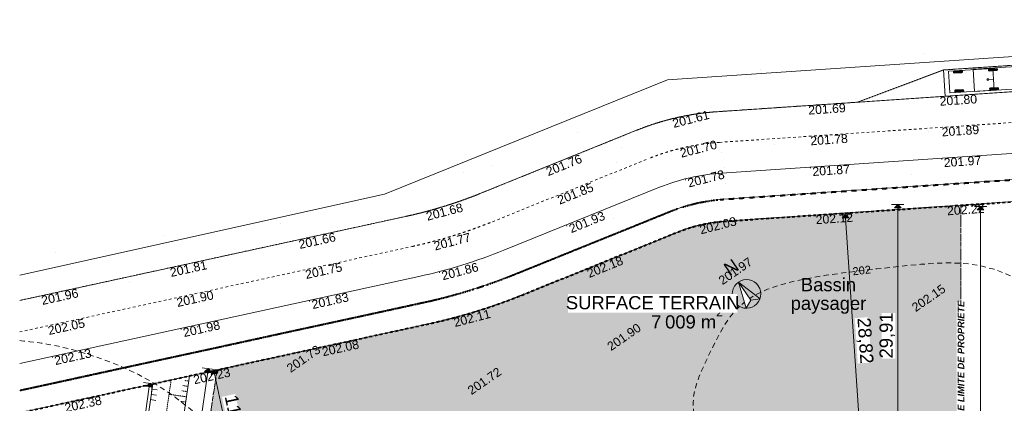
# Model space of a CAD drawing. Header units: millimetres. Extents: x -7175 to 180407, y -10650 to 115854.
# Tile 11 of 12: x -7175 to 105009, y 71213 to 114876. Entities that reach past the tile are written whole.
import ezdxf
from ezdxf.enums import TextEntityAlignment as Align

# ---------------------------------------------------------------- set-up
doc = ezdxf.new("R2010")
doc.units = ezdxf.units.MM
doc.header["$MEASUREMENT"] = 0
for name, pattern in [('AI-Linetype-1', [750, 500, -250]), ('Axe', [546.805537, 264.583325, -105.833328, 70.555556, -105.833328]), ('AXES', [325, 250, -25, 25, -25]), ('CACHE2', [600, 300, -300]), ('FOSSE', [1000, 600, -400]), ('Grille', [2, 1, -1]), ('Wipeout_Contour', [1000, 0, -1000])]:
    doc.linetypes.add(name, pattern=pattern)
for name, color, linetype in [('Finitions - Etanchéité.5-Etanchéité', 7, 'Continuous'), ('Nouveau_-1-PAP-SURFACES-VOIRIE.Topo', 7, 'Continuous'), ('Nouveau_01-PAP LOTS CONTOURS.Topo', 7, 'Continuous'), ('Nouveau_01-PAP VEHICULES.Topo', 7, 'Continuous'), ('Nouveau_01-PAP- BORDURE AGGLOS.Topo', 7, 'Continuous'), ('Nouveau_01-PAP- BORDURE CAN CS1 ET PANNEAU SIGNAL.Topo', 7, 'Continuous'), ('Nouveau_01-PAP- BORDURE P1.Topo', 7, 'Continuous'), ('Nouveau_01-PAP- BORDURE T2.Topo', 7, 'Continuous'), ('Nouveau_01-PAP- FOSSE PROJET.Topo', 7, 'Continuous'), ('Nouveau_01-PAP-FILAIRE VOIE.Topo', 7, 'Continuous'), ('Nouveau_01-PAP-MARQUAGE AU SOL.Topo', 7, 'Continuous'), ('Nouveau_2D - Cotations - 1_100.2D', 7, 'Continuous'), ('Nouveau_Finitions - Etanchéité.5-Etanchéité', 7, 'Continuous'), ('Nouveau_VRD _ Bordure.VRD', 7, 'Continuous'), ('Nouveau_X-PAP-PL_1_PROFILS_Bordure_T2.Topo', 7, 'Continuous'), ('Nouveau_X-PTS TOPO-TEXTE TOPOALT.Topo', 7, 'Continuous'), ('Nouveau_X-PTS TOPO-TOPOPOINT.Topo', 7, 'Continuous'), ('Nouveau_Y-FDP TOPO-CN_1_00.Topo', 7, 'Continuous'), ('Nouveau_Y-FDP TOPO-CN_Cotation.Topo', 7, 'Continuous'), ('Nouveau_ZZ- PAP ALT PTS PROJET.Topo', 7, 'Continuous')]:
    doc.layers.add(name, color=color, linetype=linetype)
doc.styles.add('STYLE_GENERE_1', font='txt')
doc.styles.add('STYLE_GENERE_4', font='arial.ttf')
doc.dimstyles.new('STYLE_GENERE__1', dxfattribs={"dimtxt": 1500, "dimasz": 712.5, "dimexe": 0.18, "dimexo": 50, "dimgap": 0, "dimtad": 1, "dimlfac": 0.001, "dimzin": 0, "dimdsep": 46, "dimtxsty": 'STYLE_GENERE_1', "dimblk": 'ARROWHEAD_10', "dimblk1": 'ARROWHEAD_10', "dimblk2": 'ARROWHEAD_10', "dimcen": 0.09, "dimclrd": 256, "dimclre": 256, "dimclrt": 256, "dimazin": 0, "dimtfac": 1, "dimtdec": 4, "dimtmove": 0, "dimatfit": 3, "dimfxl": 0, "dimtolj": 1, "dimtzin": 0, "dimarcsym": 0})

# ---------------------------------------------------------------- blocks, each defined once
blk = doc.blocks.new('Nord 25')
at = {"layer": 'Nouveau_VRD _ Bordure.VRD', "linetype": 'Continuous', "lineweight": 0, "true_color": 0x000000}
blk.add_hatch(color=18, dxfattribs=at).paths.add_polyline_path([(-923, -1341), (1535, 543), (498, 723)])
at = {"layer": 'Nouveau_VRD _ Bordure.VRD', "color": 7, "linetype": 'Continuous', "lineweight": 15, "flags": 128}
blk.add_lwpolyline([(1341, -923, -1), (-1341, 923, -1)], format="xyb", close=True, dxfattribs=at)
blk.add_lwpolyline([(-923, -1341), (498, 723), (1535, 543)], close=True, dxfattribs=at)
at = {"color": 254, "linetype": 'Wipeout_Contour', "lineweight": 0, "ltscale": 4133.153192}
blk.add_wipeout([(-923, -1341), (498, 723), (-42, 1627)], dxfattribs=at).dxf.layer = 'Nouveau_VRD _ Bordure.VRD'
at = {"layer": 'Nouveau_VRD _ Bordure.VRD', "color": 7, "linetype": 'Continuous', "lineweight": 15, "flags": 128}
blk.add_lwpolyline([(-923, -1341), (498, 723), (-42, 1627)], close=True, dxfattribs=at)
at = {"layer": 'Nouveau_VRD _ Bordure.VRD', "color": 7, "lineweight": 15, "style": 'STYLE_GENERE_1'}
blk.add_attdef('txt', text='', height=1500, rotation=145.47293, dxfattribs=at).set_placement((-1064, -1033), align=Align.BOTTOM_CENTER)
blk = doc.blocks.new('*D7')
at = {"layer": 'Nouveau_2D - Cotations - 1_100.2D', "linetype": 'Continuous', "lineweight": 15, "true_color": 0xa80f02}
for points in [[(92869, 93836), (92494, 93461), (93244, 93461)], [(92869, 63929), (93244, 64304), (92494, 64304)], [(92869, 63929), (92494, 63554), (93244, 63554)]]:
    blk.add_hatch(color=14, dxfattribs=at).paths.add_polyline_path(points)
at = {"layer": 'Nouveau_2D - Cotations - 1_100.2D', "color": 11, "linetype": 'Continuous', "lineweight": 15, "true_color": 0xfd8379}
for p, q in [((93572, 93836), (92166, 93836)), ((92869, 64304), (92869, 93461)), ((93572, 63929), (92166, 63929))]:
    blk.add_line(p, q, dxfattribs=at)
at = {"layer": 'Nouveau_2D - Cotations - 1_100.2D', "color": 14, "linetype": 'Continuous', "lineweight": 15, "true_color": 0xa80f02}
for p, q in [((92869, 93836), (92494, 93461)), ((93244, 93461), (92494, 93461)), ((92869, 93836), (93244, 93461)), ((92494, 64304), (93244, 64304)), ((92869, 63929), (92494, 64304)), ((92869, 63929), (93244, 64304))]:
    blk.add_line(p, q, dxfattribs=at)
at = {"color": 254, "linetype": 'Wipeout_Contour', "lineweight": 0, "ltscale": 484269.970255}
blk.add_wipeout([(92594, 76293), (92594, 81472), (91044, 81472), (91044, 76293)], dxfattribs=at).dxf.layer = 'Nouveau_2D - Cotations - 1_100.2D'
at = {"layer": 'Nouveau_2D - Cotations - 1_100.2D', "color": 14, "lineweight": 15, "true_color": 0xa80f02, "insert": (92569, 76318), "char_height": 1500, "attachment_point": 7, "rotation": 90, "style": 'STYLE_GENERE_1'}
blk.add_mtext('\\A1;{\\pql;\\fArial|b0|i0|c0|p38;29,91}', dxfattribs=at)
blk = doc.blocks.new('ARROWHEAD_10')
at = {"linetype": 'Continuous', "lineweight": 0}
blk.add_hatch(color=0, dxfattribs=at).paths.add_polyline_path([(-0.525, 0.525), (0, 0), (-0.525, -0.525)])
at = {"color": 0, "linetype": 'Continuous', "lineweight": 0}
blk.add_line((0, 0), (-1, 0), dxfattribs=at)
blk = doc.blocks.new('*D12')
at = {"layer": 'Nouveau_2D - Cotations - 1_100.2D', "linetype": 'Continuous', "lineweight": 15, "true_color": 0xa80f02}
for points in [[(6861, 65411), (7180, 64987), (7285, 65729)], [(10814, 64851), (10495, 65275), (10390, 64533)], [(10814, 64851), (11132, 64428), (11238, 65170)]]:
    blk.add_hatch(color=14, dxfattribs=at).paths.add_polyline_path(points)
at = {"layer": 'Nouveau_2D - Cotations - 1_100.2D', "color": 11, "linetype": 'Continuous', "lineweight": 15, "true_color": 0xfd8379}
for p, q in [((6763, 64715), (6960, 66107)), ((7233, 65358), (10442, 64904))]:
    blk.add_line(p, q, dxfattribs=at)
at = {"layer": 'Nouveau_2D - Cotations - 1_100.2D', "color": 14, "linetype": 'Continuous', "lineweight": 15, "true_color": 0xa80f02}
for p, q in [((6861, 65411), (7285, 65729)), ((6861, 65411), (7180, 64987)), ((7285, 65729), (7180, 64987)), ((10390, 64533), (10495, 65275)), ((10814, 64851), (10495, 65275)), ((10814, 64851), (10390, 64533))]:
    blk.add_line(p, q, dxfattribs=at)
at = {"color": 254, "linetype": 'Wipeout_Contour', "lineweight": 0, "ltscale": 274408.994705}
blk.add_wipeout([(10572, 66905), (14573, 66339), (14791, 67874), (10790, 68440)], dxfattribs=at).dxf.layer = 'Nouveau_2D - Cotations - 1_100.2D'
at = {"layer": 'Nouveau_2D - Cotations - 1_100.2D', "color": 14, "lineweight": 15, "true_color": 0xa80f02, "insert": (10601, 66927), "char_height": 1500, "attachment_point": 7, "rotation": 351.94481, "style": 'STYLE_GENERE_1'}
blk.add_mtext('\\A1;{\\pql;\\fArial|b0|i0|c0|p38;2,99}', dxfattribs=at)
at = {"color": 254, "linetype": 'Wipeout_Contour', "lineweight": 0, "ltscale": 267901.549891}
blk.add_wipeout([(2552, 66298), (6553, 65732), (6771, 67267), (2770, 67833)], dxfattribs=at).dxf.layer = 'Nouveau_2D - Cotations - 1_100.2D'
at = {"layer": 'Nouveau_2D - Cotations - 1_100.2D', "color": 14, "lineweight": 15, "true_color": 0xa80f02, "insert": (2581, 66320), "char_height": 1500, "attachment_point": 7, "rotation": 351.94481, "style": 'STYLE_GENERE_1'}
blk.add_mtext('\\A1;{\\pql;\\fArial|b0|i0|c0|p38;3,99}', dxfattribs=at)
blk = doc.blocks.new('*D15')
at = {"layer": 'Nouveau_2D - Cotations - 1_100.2D', "linetype": 'Continuous', "lineweight": 15, "true_color": 0xa80f02}
for points in [[(2657, 35704), (2976, 35280), (3081, 36022)], [(6499, 35160), (6180, 35584), (6075, 34841)], [(6499, 35160), (6817, 34736), (6923, 35479)]]:
    blk.add_hatch(color=14, dxfattribs=at).paths.add_polyline_path(points)
at = {"layer": 'Nouveau_2D - Cotations - 1_100.2D', "color": 11, "linetype": 'Continuous', "lineweight": 15, "true_color": 0xfd8379}
for p, q in [((2559, 35008), (2756, 36400)), ((3028, 35651), (6127, 35213)), ((6400, 34464), (6597, 35856))]:
    blk.add_line(p, q, dxfattribs=at)
at = {"layer": 'Nouveau_2D - Cotations - 1_100.2D', "color": 14, "linetype": 'Continuous', "lineweight": 15, "true_color": 0xa80f02}
for p, q in [((2657, 35704), (3081, 36022)), ((3081, 36022), (2976, 35280)), ((2657, 35704), (2976, 35280)), ((6075, 34841), (6180, 35584)), ((6499, 35160), (6075, 34841)), ((6499, 35160), (6180, 35584)), ((6499, 35160), (6923, 35479)), ((6499, 35160), (6817, 34736))]:
    blk.add_line(p, q, dxfattribs=at)
at = {"color": 254, "linetype": 'Wipeout_Contour', "lineweight": 0, "ltscale": 148530.488931}
blk.add_wipeout([(-1652, 36591), (2349, 36025), (2566, 37560), (-1435, 38126)], dxfattribs=at).dxf.layer = 'Nouveau_2D - Cotations - 1_100.2D'
at = {"layer": 'Nouveau_2D - Cotations - 1_100.2D', "color": 14, "lineweight": 15, "true_color": 0xa80f02, "insert": (-1624, 36613), "char_height": 1500, "attachment_point": 7, "rotation": 351.94481, "style": 'STYLE_GENERE_1'}
blk.add_mtext('\\A1;{\\pql;\\fArial|b0|i0|c0|p38;3,88}', dxfattribs=at)
blk = doc.blocks.new('*D19')
at = {"layer": 'Nouveau_2D - Cotations - 1_100.2D', "linetype": 'Continuous', "lineweight": 15, "true_color": 0xa80f02}
for points in [[(14936, 74935), (14649, 74489), (15382, 74649)], [(17329, 63929), (17616, 64375), (16883, 64216)]]:
    blk.add_hatch(color=14, dxfattribs=at).paths.add_polyline_path(points)
at = {"layer": 'Nouveau_2D - Cotations - 1_100.2D', "color": 11, "linetype": 'Continuous', "lineweight": 15, "true_color": 0xfd8379}
for p, q in [((14249, 74786), (15623, 75085)), ((15015, 74569), (17250, 64296)), ((16642, 63780), (18016, 64079))]:
    blk.add_line(p, q, dxfattribs=at)
at = {"layer": 'Nouveau_2D - Cotations - 1_100.2D', "color": 14, "linetype": 'Continuous', "lineweight": 15, "true_color": 0xa80f02}
for p, q in [((14936, 74935), (14649, 74489)), ((15382, 74649), (14649, 74489)), ((14936, 74935), (15382, 74649)), ((16883, 64216), (17616, 64375)), ((17329, 63929), (16883, 64216)), ((17329, 63929), (17616, 64375))]:
    blk.add_line(p, q, dxfattribs=at)
at = {"color": 254, "linetype": 'Wipeout_Contour', "lineweight": 0, "ltscale": 286998.367738}
blk.add_wipeout([(15867, 71947), (16936, 67034), (18450, 67363), (17382, 72277)], dxfattribs=at).dxf.layer = 'Nouveau_2D - Cotations - 1_100.2D'
at = {"layer": 'Nouveau_2D - Cotations - 1_100.2D', "color": 14, "lineweight": 15, "true_color": 0xa80f02, "insert": (15897, 71928), "char_height": 1500, "attachment_point": 7, "rotation": 282.26993, "style": 'STYLE_GENERE_1'}
blk.add_mtext('\\A1;{\\pql;\\fArial|b0|i0|c0|p38;11,26}', dxfattribs=at)
blk = doc.blocks.new('*D20')
at = {"layer": 'Nouveau_2D - Cotations - 1_100.2D', "linetype": 'Continuous', "lineweight": 15, "true_color": 0xa80f02}
for points in [[(86899, 92686), (86550, 92287), (87299, 92337)], [(88841, 63929), (89190, 64329), (88442, 64278)]]:
    blk.add_hatch(color=14, dxfattribs=at).paths.add_polyline_path(points)
at = {"layer": 'Nouveau_2D - Cotations - 1_100.2D', "color": 11, "linetype": 'Continuous', "lineweight": 15, "true_color": 0xfd8379}
for p, q in [((86198, 92639), (87601, 92733)), ((86924, 92312), (88816, 64303)), ((88140, 63882), (89543, 63977))]:
    blk.add_line(p, q, dxfattribs=at)
at = {"layer": 'Nouveau_2D - Cotations - 1_100.2D', "color": 14, "linetype": 'Continuous', "lineweight": 15, "true_color": 0xa80f02}
for p, q in [((86899, 92686), (86550, 92287)), ((87299, 92337), (86550, 92287)), ((86899, 92686), (87299, 92337)), ((88442, 64278), (89190, 64329)), ((88841, 63929), (88442, 64278)), ((88841, 63929), (89190, 64329))]:
    blk.add_line(p, q, dxfattribs=at)
at = {"color": 254, "linetype": 'Wipeout_Contour', "lineweight": 0, "ltscale": 474198.144703}
blk.add_wipeout([(87970, 80910), (88319, 75742), (89866, 75847), (89517, 81014)], dxfattribs=at).dxf.layer = 'Nouveau_2D - Cotations - 1_100.2D'
at = {"layer": 'Nouveau_2D - Cotations - 1_100.2D', "color": 14, "lineweight": 15, "true_color": 0xa80f02, "insert": (87997, 80887), "char_height": 1500, "attachment_point": 7, "rotation": 273.86386, "style": 'STYLE_GENERE_1'}
blk.add_mtext('\\A1;{\\pql;\\fArial|b0|i0|c0|p38;28,82}', dxfattribs=at)
blk = doc.blocks.new('*D23')
at = {"layer": 'Nouveau_2D - Cotations - 1_100.2D', "linetype": 'Continuous', "lineweight": 15, "true_color": 0xa80f02}
for points in [[(102302, 93614), (101927, 93239), (102677, 93239)], [(102302, 7000), (102677, 7375), (101927, 7375)]]:
    blk.add_hatch(color=14, dxfattribs=at).paths.add_polyline_path(points)
at = {"layer": 'Nouveau_2D - Cotations - 1_100.2D', "color": 11, "linetype": 'Continuous', "lineweight": 15, "true_color": 0xfd8379}
for p, q in [((103005, 93614), (101599, 93614)), ((102302, 7375), (102302, 93239)), ((103005, 7000), (101599, 7000))]:
    blk.add_line(p, q, dxfattribs=at)
at = {"layer": 'Nouveau_2D - Cotations - 1_100.2D', "color": 14, "linetype": 'Continuous', "lineweight": 15, "true_color": 0xa80f02}
for p, q in [((102302, 93614), (101927, 93239)), ((102677, 93239), (101927, 93239)), ((102302, 93614), (102677, 93239)), ((101927, 7375), (102677, 7375)), ((102302, 7000), (101927, 7375)), ((102302, 7000), (102677, 7375))]:
    blk.add_line(p, q, dxfattribs=at)
at = {"color": 254, "linetype": 'Wipeout_Contour', "lineweight": 0, "ltscale": 452339.578643}
blk.add_wipeout([(102027, 47717), (102027, 52897), (100477, 52897), (100477, 47717)], dxfattribs=at).dxf.layer = 'Nouveau_2D - Cotations - 1_100.2D'
at = {"layer": 'Nouveau_2D - Cotations - 1_100.2D', "color": 14, "lineweight": 15, "true_color": 0xa80f02, "insert": (102002, 47742), "char_height": 1500, "attachment_point": 7, "rotation": 90, "style": 'STYLE_GENERE_1'}
blk.add_mtext('\\A1;{\\pql;\\fArial|b0|i0|c0|p38;86,61}', dxfattribs=at)
blk = doc.blocks.new('*D24')
at = {"layer": 'Nouveau_2D - Cotations - 1_100.2D', "linetype": 'Continuous', "lineweight": 15, "true_color": 0xa80f02}
for points in [[(7646, 73477), (7221, 73159), (7963, 73052)], [(-2968, 92), (-2543, 410), (-3285, 517)]]:
    blk.add_hatch(color=14, dxfattribs=at).paths.add_polyline_path(points)
at = {"layer": 'Nouveau_2D - Cotations - 1_100.2D', "color": 11, "linetype": 'Continuous', "lineweight": 15, "true_color": 0xfd8379}
for p, q in [((7592, 73105), (-2914, 463)), ((6950, 73577), (8342, 73376)), ((-3664, 193), (-2272, -8))]:
    blk.add_line(p, q, dxfattribs=at)
at = {"layer": 'Nouveau_2D - Cotations - 1_100.2D', "color": 14, "linetype": 'Continuous', "lineweight": 15, "true_color": 0xa80f02}
for p, q in [((7646, 73477), (7221, 73159)), ((7963, 73052), (7221, 73159)), ((7646, 73477), (7963, 73052)), ((-3285, 517), (-2543, 410)), ((-2968, 92), (-3285, 517)), ((-2968, 92), (-2543, 410))]:
    blk.add_line(p, q, dxfattribs=at)
at = {"color": 254, "linetype": 'Wipeout_Contour', "lineweight": 0, "ltscale": 147866.697255}
blk.add_wipeout([(1696, 34261), (2438, 39387), (904, 39609), (162, 34483)], dxfattribs=at).dxf.layer = 'Nouveau_2D - Cotations - 1_100.2D'
at = {"layer": 'Nouveau_2D - Cotations - 1_100.2D', "color": 14, "lineweight": 15, "true_color": 0xa80f02, "insert": (1675, 34289), "char_height": 1500, "attachment_point": 7, "rotation": 81.77036, "style": 'STYLE_GENERE_1'}
blk.add_mtext('\\A1;{\\pql;\\fArial|b0|i0|c0|p38;74,15}', dxfattribs=at)
blk = doc.blocks.new('*D32')
at = {"layer": 'Nouveau_2D - Cotations - 1_100.2D', "linetype": 'Continuous', "lineweight": 15, "true_color": 0xa80f02}
for points in [[(14325, 75155), (13900, 74837), (14642, 74730)], [(4984, 10570), (5409, 10888), (4667, 10995)]]:
    blk.add_hatch(color=14, dxfattribs=at).paths.add_polyline_path(points)
at = {"layer": 'Nouveau_2D - Cotations - 1_100.2D', "color": 11, "linetype": 'Continuous', "lineweight": 15, "true_color": 0xfd8379}
for p, q in [((15021, 75054), (13629, 75256)), ((5038, 10941), (14271, 74784)), ((5680, 10470), (4288, 10671))]:
    blk.add_line(p, q, dxfattribs=at)
at = {"layer": 'Nouveau_2D - Cotations - 1_100.2D', "color": 14, "linetype": 'Continuous', "lineweight": 15, "true_color": 0xa80f02}
for p, q in [((14325, 75155), (13900, 74837)), ((14642, 74730), (13900, 74837)), ((14325, 75155), (14642, 74730)), ((4667, 10995), (5409, 10888)), ((4984, 10570), (4667, 10995)), ((4984, 10570), (5409, 10888))]:
    blk.add_line(p, q, dxfattribs=at)
at = {"color": 254, "linetype": 'Wipeout_Contour', "lineweight": 0, "ltscale": 175496.983415}
blk.add_wipeout([(9012, 40339), (9753, 45465), (8219, 45687), (7478, 40561)], dxfattribs=at).dxf.layer = 'Nouveau_2D - Cotations - 1_100.2D'
at = {"layer": 'Nouveau_2D - Cotations - 1_100.2D', "color": 14, "lineweight": 15, "true_color": 0xa80f02, "insert": (8990, 40367), "char_height": 1500, "attachment_point": 7, "rotation": 81.77036, "style": 'STYLE_GENERE_1'}
blk.add_mtext('\\A1;{\\pql;\\fArial|b0|i0|c0|p38;65,26}', dxfattribs=at)

msp = doc.modelspace()

# ---------------------------------------------------------------- hatches: boundary and pattern name
at = {"layer": 'Nouveau_Finitions - Etanchéité.5-Etanchéité', "linetype": 'Continuous', "lineweight": 0, "true_color": 0x191919}
msp.add_hatch(color=250, dxfattribs=at).paths.add_polyline_path([(15298.272, 75014.152), (5957.365, 10429.423), (8926.472, 7000), (100041.348, 7000), (100041.348, 93750.768), (73174.388, 91936.189, 0.0792780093), (67799.409, 90702.243), (50064.263, 83538.536, -0.0424596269), (39452.607, 80267.37)])

# ---------------------------------------------------------------- linework, layer by layer
at = {"layer": 'Nouveau_-1-PAP-SURFACES-VOIRIE.Topo', "color": 7, "linetype": 'Continuous', "lineweight": 15, "flags": 128}
for points in [[(167959.418, 110866.395), (144168.407, 109259.563), (134191.137, 108585.704), (116232.051, 107372.757), (98272.966, 106159.81), (88295.696, 105485.951), (72332.064, 104407.776, 0.0792780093), (63117.815, 102292.44), (45382.669, 95128.734, -0.0424596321), (36796.138, 92481.836), (-7174.807, 82918.792)], [(-7174.807, 75755.155), (38283.761, 85641.735, 0.0424596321), (48004.362, 88638.224), (65739.508, 95801.929, -0.0792780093), (72803.766, 97423.687), (167959.418, 103850.447)]]:
    msp.add_lwpolyline(points, format="xyb", dxfattribs=at)
at = {"layer": 'Nouveau_01-PAP LOTS CONTOURS.Topo', "color": 7, "linetype": 'Continuous', "lineweight": 15, "flags": 128}
msp.add_lwpolyline([(167959.418, 98337.917), (73174.388, 91936.189, 0.0792780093), (67799.409, 90702.243), (50064.264, 83538.537, -0.0424596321), (39452.607, 80267.37), (7909.512, 73407.204), (7842.919, 72369.344), (-2623.879, 0), (69287.46, 0), (118935.585, 0), (167959.418, 9421.579)], format="xyb", dxfattribs=at)
at = {"layer": 'Nouveau_01-PAP VEHICULES.Topo', "color": 8, "linetype": 'Continuous', "lineweight": 15}
for p, q in [((99220.576, 108961.66), (100238.583, 109025.382)), ((99224.48, 108899.282), (100242.488, 108963.004)), ((99228.385, 108836.904), (100246.392, 108900.626)), ((103202.782, 109210.925), (104220.79, 109274.647)), ((103206.687, 109148.547), (104224.694, 109212.269)), ((103210.591, 109086.169), (104228.599, 109149.892)), ((99355.517, 106805.879), (100373.524, 106869.601)), ((99359.421, 106743.501), (100377.429, 106807.223)), ((99363.326, 106681.123), (100381.333, 106744.845)), ((103337.723, 107055.144), (104355.73, 107118.867)), ((103341.627, 106992.767), (104359.635, 107056.489)), ((103345.532, 106930.389), (104363.54, 106994.111))]:
    msp.add_line(p, q, dxfattribs=at)
at = {"layer": 'Nouveau_01-PAP VEHICULES.Topo', "color": 7, "linetype": 'Continuous', "lineweight": 15}
for points in [[(101527.575, 107961.33), (101447.923, 109233.839), (115001.397, 110082.218), (115081.049, 108809.708), (115160.702, 107537.199), (101607.228, 106688.82)], [(98733.045, 107786.407), (98655.579, 109023.984), (103705.695, 109340.096), (103783.161, 108102.518), (103134.43, 108061.911), (103783.161, 108102.518), (103860.627, 106864.94), (98810.511, 106548.829)]]:
    msp.add_lwpolyline(points, close=True, dxfattribs=at)
at = {"layer": 'Nouveau_01-PAP VEHICULES.Topo', "color": 8, "linetype": 'Continuous', "lineweight": 15}
for points in [[(99334.09, 108780.898), (99229.166, 108824.428), (99219.795, 108974.135), (99318.472, 109030.41), (100132.878, 109081.387), (100237.802, 109037.857), (100247.173, 108888.15), (100148.496, 108831.876)], [(103316.296, 109030.164), (103211.372, 109073.694), (103202.001, 109223.401), (103300.678, 109279.675), (104115.084, 109330.653), (104220.009, 109287.123), (104229.38, 109137.416), (104130.702, 109081.141)], [(99469.031, 106625.117), (99364.107, 106668.647), (99354.736, 106818.354), (99453.413, 106874.629), (100267.819, 106925.606), (100372.743, 106882.076), (100382.114, 106732.369), (100283.437, 106676.095)], [(103451.237, 106874.383), (103346.313, 106917.913), (103336.942, 107067.62), (103435.619, 107123.895), (104250.025, 107174.872), (104354.95, 107131.342), (104364.32, 106981.635), (104265.643, 106925.361)]]:
    msp.add_lwpolyline(points, close=True, dxfattribs=at)
at = {"layer": 'Nouveau_01-PAP VEHICULES.Topo', "color": 7, "linetype": 'Continuous', "lineweight": 15}
msp.add_circle((103134.43, 108061.911), 100, dxfattribs=at)
at = {"layer": 'Nouveau_01-PAP- BORDURE AGGLOS.Topo', "color": 134, "linetype": 'CACHE2', "lineweight": 40, "flags": 128}
msp.add_lwpolyline([(-7174.807, 70126.583), (39452.607, 80267.37, 0.0424596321), (50064.264, 83538.537), (67799.409, 90702.243, -0.0792780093), (73174.388, 91936.189), (167959.418, 98337.917)], format="xyb", dxfattribs=at)
at = {"layer": 'Nouveau_01-PAP- BORDURE CAN CS1 ET PANNEAU SIGNAL.Topo', "color": 114, "linetype": 'AXES', "lineweight": 15, "flags": 128}
msp.add_lwpolyline([(167959.418, 110866.395), (144168.407, 109259.563), (133988.979, 111578.885), (98070.808, 109152.991), (88295.696, 105485.951), (72332.064, 104407.776, 0.0792780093), (63117.815, 102292.44), (45382.669, 95128.734, -0.0424596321), (36796.138, 92481.836), (-7174.807, 82918.792)], format="xyb", dxfattribs=at)
at = {"layer": 'Nouveau_01-PAP- BORDURE P1.Topo', "color": 7, "linetype": 'Grille', "lineweight": 40, "flags": 128}
msp.add_lwpolyline([(-7174.807, 72685.025), (38921.313, 82710.263, 0.0424596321), (49127.945, 85856.576), (66863.091, 93020.282, -0.0792780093), (73005.923, 94430.506), (167959.418, 100843.613)], format="xyb", dxfattribs=at)
at = {"layer": 'Nouveau_01-PAP- BORDURE T2.Topo', "color": 7, "linetype": 'Continuous', "lineweight": 15, "flags": 128}
msp.add_lwpolyline([(167959.418, 103850.447), (72803.766, 97423.687, 0.0792780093), (65739.508, 95801.929), (48004.362, 88638.224, -0.0424596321), (38283.761, 85641.735), (-7174.807, 75755.155)], format="xyb", dxfattribs=at)
at = {"layer": 'Nouveau_01-PAP- FOSSE PROJET.Topo', "color": 114, "linetype": 'Continuous', "lineweight": 15, "true_color": 0x00ad56}
for p, q in [((12168.614, 74333.497), (12168.655, 74333.525)), ((7995.737, 73425.957), (7995.778, 73425.985)), ((7822.684, 72229.435), (8416.505, 72143.55)), ((7909.21, 72827.696), (8503.032, 72741.811)), ((7736.157, 71631.174), (8329.979, 71545.289))]:
    msp.add_line(p, q, dxfattribs=at)
at = {"layer": 'Nouveau_01-PAP- FOSSE PROJET.Topo', "color": 114, "linetype": 'Grille', "lineweight": 15, "true_color": 0x00ad56}
for p, q in [((11996.201, 73141.404), (11402.38, 73227.288)), ((12082.408, 73737.45), (11604.137, 73806.623)), ((11823.789, 71949.311), (9844.384, 72235.593)), ((11909.995, 72545.357), (11316.174, 72631.242)), ((11737.582, 71353.264), (11143.761, 71439.149))]:
    msp.add_line(p, q, dxfattribs=at)
at = {"layer": 'Nouveau_01-PAP- FOSSE PROJET.Topo', "color": 114, "linetype": 'Continuous', "lineweight": 15, "flags": 128}
msp.add_lwpolyline([(12168.614, 74333.497), (1996.262, 4000), (67504.366, 4000), (69287.46, 0)], dxfattribs=at)
msp.add_lwpolyline([(7995.737, 73425.957), (-2127.88, 3429.423, 0.4569368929), (841.227, 0), (64908.028, 0), (65030.422, -274.564)], format="xyb", dxfattribs=at)
at = {"layer": 'Nouveau_01-PAP- FOSSE PROJET.Topo', "color": 114, "linetype": 'Grille', "lineweight": 15, "flags": 128}
msp.add_lwpolyline([(10082.176, 73879.727), (16.857, 4286.282, 0.4569368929), (1996.262, 2000), (66206.197, 2000), (67104.946, -16.155)], format="xyb", dxfattribs=at)
at = {"layer": 'Nouveau_01-PAP-FILAIRE VOIE.Topo', "color": 7, "linetype": 'Continuous', "lineweight": 15}
msp.add_line((98070.808, 109152.991), (88295.696, 105485.951), dxfattribs=at)
msp.add_lwpolyline([(34400.366, 95006.674), (66649.851, 108033.115), (167959.418, 114875.508)], dxfattribs=at)
at = {"layer": 'Nouveau_01-PAP-FILAIRE VOIE.Topo', "color": 7, "linetype": 'Continuous', "lineweight": 15, "flags": 128}
for points in [[(98070.808, 109152.991), (133988.979, 111578.885)], [(98272.966, 106159.81), (98070.808, 109152.991)], [(-7174.807, 85807.779), (34400.366, 95006.674)]]:
    msp.add_lwpolyline(points, dxfattribs=at)
for points in [[(-7174.807, 82918.792), (36796.138, 92481.836, 0.0424596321), (45382.669, 95128.734), (63117.815, 102292.44, -0.0792780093), (72332.064, 104407.776), (167959.418, 110866.395)], [(167959.418, 103850.447), (72803.766, 97423.687, 0.0792780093), (65739.508, 95801.929)], [(63117.815, 102292.44), (45382.669, 95128.734, -0.0424596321), (36796.138, 92481.836), (-7174.807, 82918.792)], [(167959.418, 100843.613), (73005.923, 94430.506, 0.0792780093), (66863.091, 93020.282)], [(167959.418, 98337.917), (73174.388, 91936.189, 0.0792780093), (67799.409, 90702.243)], [(65739.508, 95801.929), (48004.362, 88638.224, -0.0424596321), (38283.761, 85641.735), (-7174.807, 75755.155)], [(-7174.807, 72685.025), (38921.313, 82710.263, 0.0424596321), (49127.945, 85856.576), (66863.091, 93020.282)], [(67799.409, 90702.243, -0.0792780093), (73174.388, 91936.189)], [(-7174.807, 70126.583), (39452.607, 80267.37, 0.0424596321), (50064.264, 83538.537), (67799.409, 90702.243)]]:
    msp.add_lwpolyline(points, format="xyb", dxfattribs=at)
at = {"layer": 'Nouveau_01-PAP-MARQUAGE AU SOL.Topo', "color": 254, "linetype": 'CACHE2', "lineweight": 15, "true_color": 0xe8e8e8}
msp.add_lwpolyline([(-7174.807, 79336.974), (37539.949, 89061.786, 0.0424596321), (46693.516, 91883.479), (64428.661, 99047.185, -0.0792780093), (72567.915, 100915.732), (167959.418, 107358.421)], format="xyb", dxfattribs=at)
at = {"layer": 'Nouveau_Finitions - Etanchéité.5-Etanchéité', "color": 12, "linetype": 'AI-Linetype-1', "lineweight": 20, "true_color": 0xe40006, "flags": 128}
msp.add_lwpolyline([(15298.272, 75014.152), (5957.365, 10429.423), (8926.472, 7000), (100041.348, 7000), (100041.348, 93750.768), (73174.388, 91936.189, 0.0792780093), (67799.409, 90702.243), (50064.263, 83538.536, -0.0424596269), (39452.607, 80267.37)], format="xyb", close=True, dxfattribs=at)
at = {"layer": 'Nouveau_X-PAP-PL_1_PROFILS_Bordure_T2.Topo', "color": 104, "linetype": 'Continuous', "lineweight": 15, "true_color": 0x029e21, "flags": 128}
for points in [[(97899.014, 99118.606), (97909.122, 98968.947)], [(82933.109, 98107.817), (82943.217, 97958.158)], [(68655.227, 96758.876), (68692.39, 96613.553)], [(55112.085, 91509.225), (55168.264, 91370.143)], [(40613.774, 86197.411), (40651.476, 86052.227)], [(25830.652, 82933.364), (25862.529, 82786.791)], [(11173.293, 79745.601), (11205.171, 79599.028)], [(-3484.066, 76557.838), (-3452.188, 76411.264)]]:
    msp.add_lwpolyline(points, dxfattribs=at)
at = {"layer": 'Nouveau_X-PTS TOPO-TOPOPOINT.Topo', "color": 7, "linetype": 'Continuous', "lineweight": 40}
for p, q in [((95956.488, 111034.281), (95956.529, 111034.31)), ((77235.395, 109262.092), (77235.436, 109262.121)), ((96345.956, 102108.9), (96345.997, 102108.928)), ((56387.517, 102029.68), (56387.559, 102029.708)), ((93578.76, 101827.984), (93578.801, 101828.013)), ((61437.859, 100295.779), (61437.901, 100295.808)), ((78786.298, 100656.3), (78786.339, 100656.329)), ((72800.384, 99768.054), (72800.426, 99768.082)), ((94322.346, 98832.884), (94322.387, 98832.912)), ((46527.937, 98278.59), (46527.978, 98278.619)), ((52559.877, 98104.868), (52559.918, 98104.896)), ((55332.358, 98289.887), (55332.399, 98289.915)), ((60815.168, 98623.236), (60815.209, 98623.264)), ((73120.137, 98101.79), (73120.178, 98101.818)), ((43343.02, 97465.105), (43343.062, 97465.134)), ((60284.111, 96753.982), (60284.152, 96754.011)), ((94423.391, 97251.632), (94423.432, 97251.66)), ((73275.698, 96282.51), (73275.739, 96282.538)), ((94733.75, 95487.87), (94733.791, 95487.899)), ((57415.94, 94973.741), (57415.981, 94973.77)), ((23639.448, 93034.857), (23639.489, 93034.885)), ((60434.738, 92196.616), (60434.78, 92196.644)), ((22503.471, 91713.19), (22503.512, 91713.218)), ((9229.73, 90347.06), (9229.771, 90347.088)), ((-3122.396, 88419.386), (-3122.354, 88419.415)), ((45855.668, 87316.709), (45855.709, 87316.737)), ((73973.955, 85510.963), (73973.996, 85510.991)), ((5351.351, 85015.746), (5351.392, 85015.775)), ((95982.739, 82447.913), (95982.78, 82447.942)), ((61275.066, 78004.001), (61275.107, 78004.029)), ((24761.283, 75521.959), (24761.324, 75521.988)), ((45372.008, 72994.909), (45372.05, 72994.937))]:
    msp.add_line(p, q, dxfattribs=at)
at = {"layer": 'Nouveau_Y-FDP TOPO-CN_1_00.Topo', "color": 12, "linetype": 'Axe', "lineweight": 20, "true_color": 0xe40006, "flags": 128}
for points in [[(100041.348, 93750.768), (100041.348, 0)], [(100041.348, 7000), (8926.472, 7000), (5957.365, 10429.423), (15298.272, 75014.152)]]:
    msp.add_lwpolyline(points, dxfattribs=at)
at = {"layer": 'Nouveau_Y-FDP TOPO-CN_1_00.Topo', "color": 253, "linetype": 'FOSSE', "lineweight": 15, "true_color": 0xb3b3b3, "flags": 128}
msp.add_lwpolyline([(-7174.807, 78377.759), (-6960.307, 78339.175), (-6694.517, 78298.026), (-6387.312, 78259.024), (-6032.746, 78218.537), (-5628.311, 78172.18), (-5171.502, 78115.567), (-4659.812, 78044.314), (-4090.735, 77954.034), (-3461.765, 77840.342), (-2770.396, 77698.853), (-2015.9, 77525.879), (-1204.661, 77320.534), (-344.843, 77082.625), (555.391, 76811.964), (1487.879, 76508.361), (2444.457, 76171.625), (3416.963, 75801.568), (4397.233, 75397.998), (5379.607, 74959.073), (6368.441, 74476.337), (7370.592, 73939.678), (8392.92, 73338.988), (9442.281, 72664.155), (10525.534, 71905.071), (11649.537, 71051.624), (12821.149, 70093.705), (14041.613, 69028.654), (15289.714, 67883.611), (16538.623, 66693.168), (17761.51, 65491.915), (18931.545, 64314.442), (20021.901, 63195.342), (21005.746, 62169.204), (21856.252, 61270.62), (22554.481, 60524.672), (23113.064, 59918.42), (23552.525, 59429.413), (23893.385, 59035.201), (24156.169, 58713.335), (24361.398, 58441.367), (24529.596, 58196.845), (24681.286, 57957.321), (24833.668, 57705.537), (24990.649, 57445.007), (25152.814, 57184.436), (25320.746, 56932.53), (25495.03, 56697.994), (25676.25, 56489.534), (25864.991, 56315.856), (26061.836, 56185.664), (26271.456, 56103.315), (26514.857, 56055.769), (26817.132, 56025.635), (27203.373, 55995.523), (27698.672, 55948.044), (28328.122, 55865.807), (29116.816, 55731.422), (30089.845, 55527.499), (31260.137, 55241.635), (32591.96, 54881.372), (34037.419, 54459.238), (35548.616, 53987.763), (37077.655, 53479.475), (38576.639, 52946.902), (39997.673, 52402.573), (41292.86, 51859.018), (42425.193, 51327.133), (43401.223, 50811.297), (44238.393, 50314.253), (44954.143, 49838.749), (45565.915, 49387.529), (46091.152, 48963.341), (46547.293, 48568.928), (46951.781, 48207.039), (47319.364, 47879.336), (47654.025, 47583.164), (47957.05, 47314.782), (48229.729, 47070.452), (48473.349, 46846.437), (48689.2, 46638.996), (48878.571, 46444.392), (49042.748, 46258.887), (49289.865, 45935.573), (53747.122, 44579.151), (53780.763, 44584.667), (54299.331, 44723.503), (54816.465, 44909.313), (55325.79, 45131.612), (55820.932, 45379.915), (56295.515, 45643.737), (56743.165, 45912.594), (57157.508, 46176.001), (57532.169, 46423.474), (57865.515, 46648.312), (58174.887, 46858.955), (58482.366, 47067.625), (58810.035, 47286.548), (59179.975, 47527.945), (59614.27, 47804.042), (60135, 48127.061), (60764.249, 48509.227), (61515.075, 48962.059), (62364.439, 49494.265), (63280.278, 50113.849), (64230.532, 50828.813), (65183.137, 51647.163), (66106.03, 52576.902), (66967.151, 53626.034), (67734.436, 54802.562), (68382.59, 56106.939), (68913.387, 57509.415), (69335.369, 58972.687), (69657.075, 60459.454), (69887.047, 61932.414), (70033.827, 63354.264), (70105.954, 64687.703), (70111.971, 65895.429), (70061.989, 66950.749), (69972.408, 67869.401), (69861.198, 68677.736), (69746.332, 69402.1), (69645.78, 70068.843), (69577.512, 70704.312), (69559.5, 71334.856), (69609.715, 71986.824), (69741.326, 72681.086), (69948.293, 73416.607), (70219.777, 74186.871), (70544.936, 74985.367), (70912.93, 75805.579), (71312.917, 76640.996), (71734.058, 77485.102), (72165.511, 78331.385), (72602.967, 79172.934), (73068.236, 80001.258), (73589.66, 80807.466), (74195.582, 81582.671), (74914.344, 82317.982), (75774.287, 83004.512), (76803.753, 83633.372), (78031.084, 84195.672), (79472.618, 84685.388), (81096.666, 85107.955), (82859.539, 85471.672), (84717.545, 85784.839), (86626.992, 86055.753), (88544.188, 86292.715), (90425.443, 86504.023), (92227.063, 86697.977), (93915.72, 86878.659), (95499.527, 87033.29), (96996.96, 87144.871), (98426.494, 87196.407), (99806.604, 87170.9), (101155.766, 87051.354), (102492.455, 86820.771), (103835.146, 86462.155), (105195.692, 85967.573), (106559.448, 85365.349), (107905.149, 84692.874), (109211.527, 83987.535), (110457.317, 83286.722), (111621.251, 82627.824), (112682.062, 82048.229), (113618.485, 81585.327), (114417.29, 81267.211), (115097.405, 81084.793), (115685.795, 81019.69), (116209.424, 81053.518), (116695.257, 81167.895), (117170.26, 81344.438), (117661.398, 81564.762), (118195.635, 81810.485), (118792.342, 82066.289), (119440.51, 82329.115), (120121.533, 82598.971), (120816.809, 82875.864), (121507.731, 83159.801), (122175.697, 83450.79), (122802.1, 83748.836), (123368.339, 84053.948), (123859.533, 84361.965), (124210.837, 84606.835)], dxfattribs=at)

# ---------------------------------------------------------------- texts
at = {"layer": 'Finitions - Etanchéité.5-Etanchéité', "color": 5, "lineweight": 25, "insert": (64775.412, 79706.872), "char_height": 1500, "attachment_point": 7, "style": 'STYLE_GENERE_1'}
msp.add_mtext('{\\fArial|b0|i0|c0|p38;7\u202f009 m{\\H0.66x;\\S2^  ;}}', dxfattribs=at)
at = {"layer": 'Nouveau_X-PTS TOPO-TEXTE TOPOALT.Topo', "color": 7, "linetype": 'Continuous', "lineweight": 15, "char_height": 1000, "attachment_point": 7, "rotation": 34.52707222, "style": 'STYLE_GENERE_1'}
for s, insert in [('\\A1;{\\pql;\\fArial|b0|i0|c0|p38;201.97}', (72907.641, 84632.519)), ('\\A1;{\\pql;\\fArial|b0|i0|c0|p38;202.15}', (94916.425, 81569.47)), ('\\A1;{\\pql;\\fArial|b0|i0|c0|p38;201.90}', (60208.752, 77125.557)), ('\\A1;{\\pql;\\fArial|b0|i0|c0|p38;201.73}', (23695.358, 74642.951)), ('\\A1;{\\pql;\\fArial|b0|i0|c0|p38;201.72}', (44305.695, 72116.465))]:
    msp.add_mtext(s, dxfattribs=dict(at, insert=insert))
at = {"layer": 'Nouveau_Y-FDP TOPO-CN_Cotation.Topo', "color": 7, "linetype": 'Continuous', "lineweight": 15, "insert": (87776.772, 85764.661), "char_height": 900, "attachment_point": 7, "rotation": 6.40877338, "style": 'STYLE_GENERE_1'}
msp.add_mtext('\\A1;{\\pql;\\fArial|b0|i0|c0|p38;202}', dxfattribs=at)
at = {"layer": 'Nouveau_ZZ- PAP ALT PTS PROJET.Topo', "color": 7, "linetype": 'Continuous', "lineweight": 15, "char_height": 1000, "attachment_point": 7, "style": 'STYLE_GENERE_1'}
for s, insert, rotation in [('\\A1;{\\pql;\\fArial|b0|i0|c0|p38;201.80}', (97675.37, 105065.578), 3.86385735), ('\\A1;{\\pql;\\fArial|b0|i0|c0|p38;201.61}', (67351.151, 102540.216), 14.34483384), ('\\A1;{\\pql;\\fArial|b0|i0|c0|p38;201.69}', (82709.466, 104054.789), 3.86385733), ('\\A1;{\\pql;\\fArial|b0|i0|c0|p38;201.89}', (97911.221, 101573.533), 3.86385734), ('\\A1;{\\pql;\\fArial|b0|i0|c0|p38;201.70}', (68218.301, 99149.338), 14.34483389), ('\\A1;{\\pql;\\fArial|b0|i0|c0|p38;201.78}', (82945.316, 100562.745), 3.86385733), ('\\A1;{\\pql;\\fArial|b0|i0|c0|p38;201.76}', (53047.784, 97046.757), 21.99511716), ('\\A1;{\\pql;\\fArial|b0|i0|c0|p38;201.97}', (98147.072, 98081.489), 3.86385735), ('\\A1;{\\pql;\\fArial|b0|i0|c0|p38;201.78}', (69085.451, 95758.461), 14.34483386), ('\\A1;{\\pql;\\fArial|b0|i0|c0|p38;201.87}', (83181.167, 97070.7), 3.86385733), ('\\A1;{\\pql;\\fArial|b0|i0|c0|p38;201.85}', (54358.631, 93801.502), 21.99511717), ('\\A1;{\\pql;\\fArial|b0|i0|c0|p38;201.68}', (39288.156, 91973.355), 14.55747762), ('\\A1;{\\pql;\\fArial|b0|i0|c0|p38;202.22}', (98517.694, 92593.991), 3.86385733), ('\\A1;{\\pql;\\fArial|b0|i0|c0|p38;201.93}', (55669.734, 90555.611), 21.99511716), ('\\A1;{\\pql;\\fArial|b0|i0|c0|p38;202.03}', (70448.285, 90429.274), 14.34483384), ('\\A1;{\\pql;\\fArial|b0|i0|c0|p38;202.12}', (83551.79, 91583.202), 3.86385737), ('\\A1;{\\pql;\\fArial|b0|i0|c0|p38;201.66}', (24737.772, 88763.147), 12.26992776), ('\\A1;{\\pql;\\fArial|b0|i0|c0|p38;201.77}', (40167.885, 88585.719), 14.55747764), ('\\A1;{\\pql;\\fArial|b0|i0|c0|p38;202.18}', (57729.379, 85456.56), 21.99511716), ('\\A1;{\\pql;\\fArial|b0|i0|c0|p38;201.81}', (10080.413, 85575.384), 12.26992772), ('\\A1;{\\pql;\\fArial|b0|i0|c0|p38;201.75}', (25481.584, 85343.097), 12.26992774), ('\\A1;{\\pql;\\fArial|b0|i0|c0|p38;201.86}', (41047.614, 85198.083), 14.55747765), ('\\A1;{\\pql;\\fArial|b0|i0|c0|p38;201.96}', (-4576.945, 82387.621), 12.26992774), ('\\A1;{\\pql;\\fArial|b0|i0|c0|p38;201.90}', (10824.225, 82155.333), 12.26992776), ('\\A1;{\\pql;\\fArial|b0|i0|c0|p38;201.83}', (26225.541, 81922.376), 12.26992772), ('\\A1;{\\pql;\\fArial|b0|i0|c0|p38;202.05}', (-3833.134, 78967.57), 12.26992775), ('\\A1;{\\pql;\\fArial|b0|i0|c0|p38;202.11}', (42430.045, 79874.655), 14.55747765), ('\\A1;{\\pql;\\fArial|b0|i0|c0|p38;201.98}', (11568.036, 78735.283), 12.26992773), ('\\A1;{\\pql;\\fArial|b0|i0|c0|p38;202.08}', (27394.241, 76548.681), 12.26992773), ('\\A1;{\\pql;\\fArial|b0|i0|c0|p38;202.13}', (-3089.177, 75546.85), 12.26992774), ('\\A1;{\\pql;\\fArial|b0|i0|c0|p38;202.23}', (12737.028, 73360.248), 12.26992773), ('\\A1;{\\pql;\\fArial|b0|i0|c0|p38;202.38}', (-1920.33, 70172.485), 12.26992772)]:
    msp.add_mtext(s, dxfattribs=dict(at, insert=insert, rotation=rotation))

# ---------------------------------------------------------------- next in the draw order: block references
at = {"layer": 'Nouveau_VRD _ Bordure.VRD', "color": 7, "linetype": 'Continuous', "lineweight": 15}
ref = msp.add_blockref('Nord 25', (75640.048, 83657.07), dxfattribs=dict(at, xscale=-1, zscale=1000, rotation=180))
ref.add_attrib('txt', 'N', dxfattribs={"color": 7, "lineweight": 15, "height": 1500, "rotation": 34.52707222, "style": 'STYLE_GENERE_1'}).set_placement((74575.797, 85718.287), align=Align.BOTTOM_CENTER)

# ---------------------------------------------------------------- next in the draw order: dimensions: what is measured, and where the dimension line sits
at = {"layer": 'Nouveau_2D - Cotations - 1_100.2D', "color": 11, "linetype": 'Continuous', "lineweight": 15, "true_color": 0xfd8379}
for base, p1, p2, angle, picture, middle, turn in [((92869.059, 93836.189), (88841.348, 63929.283), (101057.676, 93836.189), 90, '*D7', (91819.059, 78838.171), 90), ((10813.713, 64851.396), (7995.737, 73425.957), (11565.17, 70161.171), 351.9448105, '*D12', (4614.752, 66789.156), 351.9448105)]:
    dim = msp.add_linear_dim(base=base, p1=p1, p2=p2, angle=angle, dimstyle='STYLE_GENERE__1', dxfattribs=at)
    dim.commit()
    dim.dimension.update_dxf_attribs({"geometry": picture, "text_midpoint": middle, "dimtype": 160, "text_rotation": turn})

# ---------------------------------------------------------------- next in the draw order: dimensions: what is measured, and where the dimension line sits
for base, p1, p2, angle, picture, middle, turn in [((102301.662, 93614.077), (100041.348, 7000), (100641.348, 93614.077), 90, '*D23', (101251.662, 50262.473), 90), ((88841.348, 63929.283), (92260.175, 93048.017), (88841.348, 63929.283), 273.86385735, '*D20', (88914.854, 78422.828), 273.86385735), ((6498.732, 35160.066), (7995.737, 73425.957), (6306.581, 33802.329), 351.9448105, '*D15', (410.521, 37082.153), 351.9448105)]:
    dim = msp.add_linear_dim(base=base, p1=p1, p2=p2, angle=angle, dimstyle='STYLE_GENERE__1', dxfattribs=at)
    dim.commit()
    dim.dimension.update_dxf_attribs({"geometry": picture, "text_midpoint": middle, "dimtype": 160, "text_rotation": turn})

# ---------------------------------------------------------------- next in the draw order: wipeouts: each hides what was drawn before it
at = {"color": 5, "linetype": 'Wipeout_Contour', "lineweight": 25, "ltscale": 421330.014014}
msp.add_wipeout([(55292.276, 83636.555), (74599.608, 83636.555), (74599.608, 81515.125), (55292.276, 81515.125)], dxfattribs=at).dxf.layer = 'Finitions - Etanchéité.5-Etanchéité'

# ---------------------------------------------------------------- next in the draw order: texts
at = {"layer": 'Finitions - Etanchéité.5-Etanchéité', "color": 5, "linetype": 'Continuous', "lineweight": 25, "insert": (64945.942, 83411.555), "char_height": 1500, "attachment_point": 2, "style": 'STYLE_GENERE_1'}
msp.add_mtext('\\A1;{\\pqc;\\fArial|b0|i0|c0|p38;SURFACE TERRAIN}', dxfattribs=at)
at = {"layer": 'Nouveau_Finitions - Etanchéité.5-Etanchéité', "color": 114, "linetype": 'Continuous', "lineweight": 15, "true_color": 0x00ad56, "insert": (84974.62, 85463.333), "char_height": 1500, "attachment_point": 2, "line_spacing_factor": 0.846033, "style": 'STYLE_GENERE_1'}
msp.add_mtext('\\A1;{\\pqc;\\fArial|b0|i0|c0|p38;Bassin\\P\\pqc;\\fArial|b0|i0|c0|p38;paysager}', dxfattribs=at)

# ---------------------------------------------------------------- next in the draw order: dimensions: what is measured, and where the dimension line sits
at = {"layer": 'Nouveau_2D - Cotations - 1_100.2D', "color": 11, "linetype": 'Continuous', "lineweight": 15, "true_color": 0xfd8379}
dim = msp.add_linear_dim(base=(17329.348, 63929.283), p1=(7995.737, 73425.957), p2=(17329.348, 63929.283), angle=282.26992774, dimstyle='STYLE_GENERE__1', dxfattribs=at)
dim.commit()
dim.dimension.update_dxf_attribs({"geometry": '*D19', "text_midpoint": (17165.097, 69625.276), "dimtype": 160, "text_rotation": 282.26992774})

# ---------------------------------------------------------------- next in the draw order: wipeouts: each hides what was drawn before it
at = {"color": 20, "linetype": 'Wipeout_Contour', "lineweight": 15, "ltscale": 500619.652486, "true_color": 0xfd4435}
msp.add_wipeout([(99580.633, 66950.068), (99580.633, 82735.218), (100641.348, 82735.218), (100641.348, 66950.068)], dxfattribs=at).dxf.layer = 'Nouveau_Finitions - Etanchéité.5-Etanchéité'

# ---------------------------------------------------------------- next in the draw order: texts
at = {"layer": 'Nouveau_Finitions - Etanchéité.5-Etanchéité', "color": 20, "linetype": 'Continuous', "lineweight": 15, "true_color": 0xfd4435, "insert": (99693.133, 74842.643), "char_height": 750, "attachment_point": 2, "rotation": 90, "style": 'STYLE_GENERE_4'}
msp.add_mtext('\\A1;{\\pqc;\\fArial|b1|i1|c0|p38;FUTURE LIMITE DE PROPRIETE}', dxfattribs=at)

# ---------------------------------------------------------------- next in the draw order: dimensions: what is measured, and where the dimension line sits
at = {"layer": 'Nouveau_2D - Cotations - 1_100.2D', "color": 11, "linetype": 'Continuous', "lineweight": 15, "true_color": 0xfd8379}
dim = msp.add_linear_dim(base=(-2967.638, 92.201), p1=(7995.737, 73425.957), p2=(-2067.718, -37.955), angle=261.77036187, dimstyle='STYLE_GENERE__1', dxfattribs=at)
dim.commit()
dim.dimension.update_dxf_attribs({"geometry": '*D24', "text_midpoint": (1293.594, 36890.565), "dimtype": 160, "text_rotation": 81.77036187})

# ---------------------------------------------------------------- next in the draw order: dimensions: what is measured, and where the dimension line sits
dim = msp.add_linear_dim(base=(14324.935, 75154.926), p1=(5957.365, 10429.423), p2=(15298.272, 75014.152), angle=81.77036187, dimstyle='STYLE_GENERE__1', dxfattribs=at)
dim.commit()
dim.dimension.update_dxf_attribs({"geometry": '*D32', "text_midpoint": (8608.915, 42968.753), "dimtype": 160, "text_rotation": 81.77036187})

doc.saveas('drawing.dxf')
